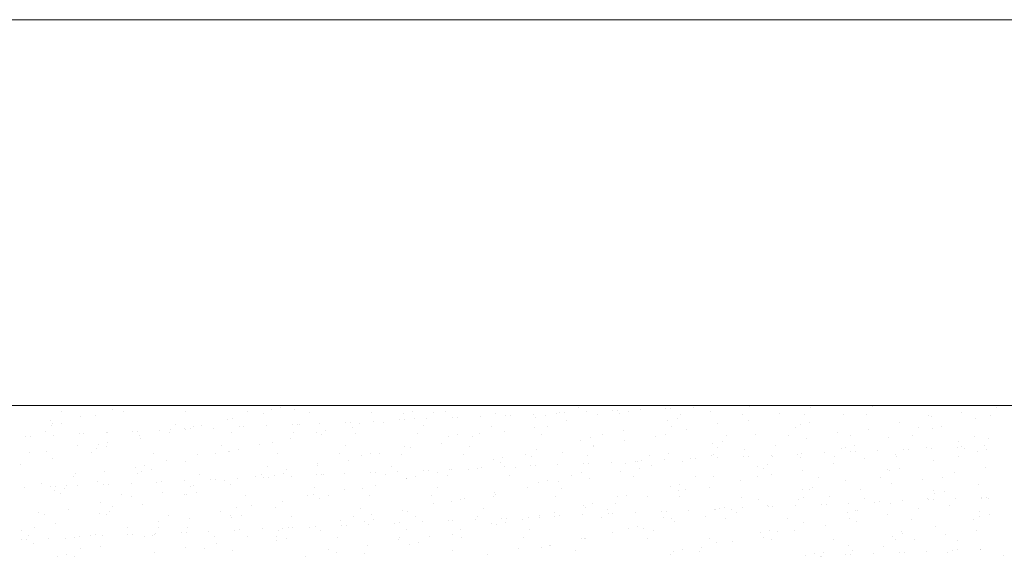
# Model space of a CAD drawing. Header units: millimetres. Extents: x -2274 to 12297, y -16157 to 26321.
# Tile 202 of 256: x -1921 to -1791, y 230 to 301. Entities that reach past the tile are written whole.
import ezdxf

# ---------------------------------------------------------------- set-up
doc = ezdxf.new("R2010")
doc.units = ezdxf.units.MM
doc.layers.add('-ŚCIANY NOŚNE', color=4, linetype='Continuous', lineweight=53)
doc.layers.add('KRESKOWANIE', color=8, linetype='Continuous')

msp = doc.modelspace()

# ---------------------------------------------------------------- linework, layer by layer
at = {"layer": '-ŚCIANY NOŚNE', "color": 253, "lineweight": 13}
for p, q in [((-2181, 301), (-1464, 301)), ((-2015, 250), (-1700, 250))]:
    msp.add_line(p, q, dxfattribs=at)
at = {"layer": 'KRESKOWANIE', "color": 253, "linetype": 'Continuous', "lineweight": 13}
for p, q in [((-1915.33, 249.25), (-1915.33, 249.25)), ((-1908.63, 249.4), (-1908.63, 249.4)), ((-1907.12, 249.24), (-1907.12, 249.24)), ((-1905.08, 249.93), (-1905.08, 249.93)), ((-1898.95, 249.17), (-1898.95, 249.17)), ((-1890.74, 249.15), (-1890.74, 249.15)), ((-1888.62, 248.96), (-1888.62, 248.96)), ((-1887.6, 249.44), (-1887.6, 249.44)), ((-1886.36, 249.72), (-1886.36, 249.72)), ((-1884.54, 249.44), (-1884.54, 249.44)), ((-1882.58, 249.09), (-1882.58, 249.09)), ((-1874.37, 249.07), (-1874.37, 249.07)), ((-1870.12, 248.95), (-1870.12, 248.95)), ((-1868.88, 249.22), (-1868.88, 249.22)), ((-1866.2, 249.01), (-1866.2, 249.01)), ((-1864.5, 249.18), (-1864.5, 249.18)), ((-1860.39, 249.93), (-1860.39, 249.93)), ((-1858, 248.99), (-1858, 248.99)), ((-1856.58, 248.7), (-1856.58, 248.7)), ((-1855.94, 248.72), (-1855.94, 248.72)), ((-1852.95, 248.85), (-1852.95, 248.85)), ((-1851.4, 248.73), (-1851.4, 248.73)), ((-1849.83, 248.92), (-1849.83, 248.92)), ((-1849.52, 249), (-1849.52, 249)), ((-1848.89, 249.03), (-1848.89, 249.03)), ((-1846.94, 249.72), (-1846.94, 249.72)), ((-1845.9, 249.16), (-1845.9, 249.16)), ((-1844.49, 248.74), (-1844.49, 248.74)), ((-1842.47, 249.31), (-1842.47, 249.31)), ((-1841.83, 249.34), (-1841.83, 249.34)), ((-1841.62, 248.91), (-1841.62, 248.91)), ((-1840.81, 249.97), (-1840.81, 249.97)), ((-1840.41, 249.22), (-1840.41, 249.22)), ((-1838.84, 249.47), (-1838.84, 249.47)), ((-1835.41, 249.62), (-1835.41, 249.62)), ((-1834.78, 249.65), (-1834.78, 249.65)), ((-1833.45, 248.84), (-1833.45, 248.84)), ((-1831.79, 249.78), (-1831.79, 249.78)), ((-1829.46, 249.23), (-1829.46, 249.23)), ((-1828.36, 249.93), (-1828.36, 249.93)), ((-1827.73, 249.96), (-1827.73, 249.96)), ((-1825.25, 248.83), (-1825.25, 248.83)), ((-1824.43, 249.89), (-1824.43, 249.89)), ((-1820.37, 248.96), (-1820.37, 248.96)), ((-1817.08, 248.76), (-1817.08, 248.76)), ((-1816.26, 249.71), (-1816.26, 249.71)), ((-1811.98, 248.74), (-1811.98, 248.74)), ((-1808.87, 248.75), (-1808.87, 248.75)), ((-1808.06, 249.8), (-1808.06, 249.8)), ((-1800.7, 248.68), (-1800.7, 248.68)), ((-1796.28, 249), (-1796.28, 249)), ((-1792.14, 249.93), (-1792.14, 249.93)), ((-1791.69, 249.72), (-1791.69, 249.72)), ((-1916.85, 247.99), (-1916.85, 247.99)), ((-1916.59, 247.6), (-1916.59, 247.6)), ((-1915.37, 247.65), (-1915.37, 247.65)), ((-1912.77, 248.47), (-1912.77, 248.47)), ((-1910.91, 248.64), (-1910.91, 248.64)), ((-1900.22, 247.52), (-1900.22, 247.52)), ((-1893.43, 248.15), (-1893.43, 248.15)), ((-1892.73, 248.22), (-1892.73, 248.22)), ((-1884.8, 247.46), (-1884.8, 247.46)), ((-1884.16, 247.49), (-1884.16, 247.49)), ((-1883.84, 247.44), (-1883.84, 247.44)), ((-1881.17, 247.62), (-1881.17, 247.62)), ((-1877.74, 247.77), (-1877.74, 247.77)), ((-1877.11, 247.8), (-1877.11, 247.8)), ((-1875.95, 247.66), (-1875.95, 247.66)), ((-1874.11, 247.93), (-1874.11, 247.93)), ((-1872.72, 247.77), (-1872.72, 247.77)), ((-1870.69, 248.08), (-1870.69, 248.08)), ((-1870.05, 248.11), (-1870.05, 248.11)), ((-1868.64, 248.25), (-1868.64, 248.25)), ((-1867.06, 248.24), (-1867.06, 248.24)), ((-1863.63, 248.39), (-1863.63, 248.39)), ((-1863, 248.42), (-1863, 248.42)), ((-1860, 248.55), (-1860, 248.55)), ((-1852.64, 248.46), (-1852.64, 248.46)), ((-1848.6, 248), (-1848.6, 248)), ((-1835.16, 247.97), (-1835.16, 247.97)), ((-1833.92, 248.24), (-1833.92, 248.24)), ((-1828.59, 247.55), (-1828.59, 247.55)), ((-1824.51, 248.03), (-1824.51, 248.03)), ((-1817.68, 247.48), (-1817.68, 247.48)), ((-1816.44, 247.75), (-1816.44, 247.75)), ((-1804.47, 247.78), (-1804.47, 247.78)), ((-1800.36, 248.52), (-1800.36, 248.52)), ((-1794.5, 248.25), (-1794.5, 248.25)), ((-1792.5, 248.66), (-1792.5, 248.66)), ((-1917.4, 246.54), (-1917.4, 246.54)), ((-1916.61, 247.37), (-1916.61, 247.37)), ((-1916.44, 246.08), (-1916.44, 246.08)), ((-1913.01, 246.23), (-1913.01, 246.23)), ((-1912.38, 246.26), (-1912.38, 246.26)), ((-1909.39, 246.39), (-1909.39, 246.39)), ((-1909.24, 246.47), (-1909.24, 246.47)), ((-1905.96, 246.54), (-1905.96, 246.54)), ((-1905.33, 246.57), (-1905.33, 246.57)), ((-1902.33, 246.7), (-1902.33, 246.7)), ((-1901.03, 246.46), (-1901.03, 246.46)), ((-1900.95, 246.8), (-1900.95, 246.8)), ((-1899.13, 246.88), (-1899.13, 246.88)), ((-1898.91, 246.85), (-1898.91, 246.85)), ((-1898.27, 246.88), (-1898.27, 246.88)), ((-1897.89, 247.16), (-1897.89, 247.16)), ((-1896.87, 247.28), (-1896.87, 247.28)), ((-1895.28, 247.01), (-1895.28, 247.01)), ((-1892.86, 246.39), (-1892.86, 246.39)), ((-1891.85, 247.16), (-1891.85, 247.16)), ((-1891.22, 247.18), (-1891.22, 247.18)), ((-1888.22, 247.31), (-1888.22, 247.31)), ((-1884.66, 246.38), (-1884.66, 246.38)), ((-1881.65, 246.39), (-1881.65, 246.39)), ((-1880.97, 246.09), (-1880.97, 246.09)), ((-1880.41, 246.67), (-1880.41, 246.67)), ((-1876.83, 247.03), (-1876.83, 247.03)), ((-1876.49, 246.31), (-1876.49, 246.31)), ((-1868.28, 246.3), (-1868.28, 246.3)), ((-1867.47, 247.35), (-1867.47, 247.35)), ((-1862.93, 246.18), (-1862.93, 246.18)), ((-1860.11, 246.23), (-1860.11, 246.23)), ((-1858.47, 247.17), (-1858.47, 247.17)), ((-1856.82, 246.58), (-1856.82, 246.58)), ((-1852.74, 247.06), (-1852.74, 247.06)), ((-1851.91, 246.21), (-1851.91, 246.21)), ((-1851.1, 247.27), (-1851.1, 247.27)), ((-1843.74, 246.15), (-1843.74, 246.15)), ((-1840.99, 246.68), (-1840.99, 246.68)), ((-1835.53, 246.13), (-1835.53, 246.13)), ((-1834.72, 247.19), (-1834.72, 247.19)), ((-1832.7, 246.81), (-1832.7, 246.81)), ((-1823.51, 246.19), (-1823.51, 246.19)), ((-1818.35, 247.11), (-1818.35, 247.11)), ((-1812.69, 246.36), (-1812.69, 246.36)), ((-1808.61, 246.84), (-1808.61, 246.84)), ((-1801.97, 247.03), (-1801.97, 247.03)), ((-1800.2, 246.99), (-1800.2, 246.99)), ((-1798.96, 247.26), (-1798.96, 247.26)), ((-1920.07, 245.92), (-1920.07, 245.92)), ((-1919.43, 245.95), (-1919.43, 245.95)), ((-1910.5, 244.82), (-1910.5, 244.82)), ((-1909.2, 245.12), (-1909.2, 245.12)), ((-1905.06, 246.06), (-1905.06, 246.06)), ((-1904.96, 245.59), (-1904.96, 245.59)), ((-1889.16, 244.87), (-1889.16, 244.87)), ((-1887.48, 245.1), (-1887.48, 245.1)), ((-1885.05, 245.61), (-1885.05, 245.61)), ((-1865.07, 244.9), (-1865.07, 244.9)), ((-1864.17, 245.9), (-1864.17, 245.9)), ((-1860.93, 245.84), (-1860.93, 245.84)), ((-1846.69, 245.41), (-1846.69, 245.41)), ((-1845.45, 245.69), (-1845.45, 245.69)), ((-1840.91, 245.39), (-1840.91, 245.39)), ((-1836.84, 245.87), (-1836.84, 245.87)), ((-1829.21, 244.92), (-1829.21, 244.92)), ((-1827.97, 245.2), (-1827.97, 245.2)), ((-1827.36, 246.07), (-1827.36, 246.07)), ((-1819.16, 246.05), (-1819.16, 246.05)), ((-1816.8, 245.62), (-1816.8, 245.62)), ((-1810.99, 245.99), (-1810.99, 245.99)), ((-1806.03, 245.7), (-1806.03, 245.7)), ((-1802.78, 245.97), (-1802.78, 245.97)), ((-1796.78, 245.17), (-1796.78, 245.17)), ((-1794.62, 245.9), (-1794.62, 245.9)), ((-1792.71, 245.65), (-1792.71, 245.65)), ((-1919.52, 243.78), (-1919.52, 243.78)), ((-1917.39, 243.9), (-1917.39, 243.9)), ((-1913.27, 244.64), (-1913.27, 244.64)), ((-1911.32, 243.76), (-1911.32, 243.76)), ((-1910.66, 244.33), (-1910.66, 244.33)), ((-1909.42, 244.6), (-1909.42, 244.6)), ((-1903.15, 243.7), (-1903.15, 243.7)), ((-1894.94, 243.68), (-1894.94, 243.68)), ((-1894.13, 244.74), (-1894.13, 244.74)), ((-1893.3, 243.93), (-1893.3, 243.93)), ((-1893.18, 243.84), (-1893.18, 243.84)), ((-1891.94, 244.11), (-1891.94, 244.11)), ((-1886.77, 243.62), (-1886.77, 243.62)), ((-1878.57, 243.6), (-1878.57, 243.6)), ((-1877.76, 244.66), (-1877.76, 244.66)), ((-1874.46, 243.62), (-1874.46, 243.62)), ((-1873.26, 243.68), (-1873.26, 243.68)), ((-1870.4, 243.54), (-1870.4, 243.54)), ((-1870, 244.61), (-1870, 244.61)), ((-1869.14, 244.42), (-1869.14, 244.42)), ((-1862.19, 243.52), (-1862.19, 243.52)), ((-1861.38, 244.58), (-1861.38, 244.58)), ((-1852.52, 244.12), (-1852.52, 244.12)), ((-1849.16, 243.71), (-1849.16, 243.71)), ((-1845.03, 244.65), (-1845.03, 244.65)), ((-1845.01, 244.5), (-1845.01, 244.5)), ((-1835.04, 243.63), (-1835.04, 243.63)), ((-1828.63, 244.41), (-1828.63, 244.41)), ((-1825.01, 244.2), (-1825.01, 244.2)), ((-1820.94, 244.68), (-1820.94, 244.68)), ((-1818.07, 243.57), (-1818.07, 243.57)), ((-1817.44, 243.6), (-1817.44, 243.6)), ((-1814.45, 243.73), (-1814.45, 243.73)), ((-1812.26, 244.33), (-1812.26, 244.33)), ((-1811.73, 244.43), (-1811.73, 244.43)), ((-1811.02, 243.88), (-1811.02, 243.88)), ((-1810.49, 244.71), (-1810.49, 244.71)), ((-1810.39, 243.9), (-1810.39, 243.9)), ((-1807.39, 244.03), (-1807.39, 244.03)), ((-1805.03, 243.49), (-1805.03, 243.49)), ((-1803.97, 244.18), (-1803.97, 244.18)), ((-1803.33, 244.21), (-1803.33, 244.21)), ((-1800.9, 244.43), (-1800.9, 244.43)), ((-1800.34, 244.34), (-1800.34, 244.34)), ((-1796.91, 244.49), (-1796.91, 244.49)), ((-1796.28, 244.52), (-1796.28, 244.52)), ((-1795.88, 244.25), (-1795.88, 244.25)), ((-1794.26, 243.94), (-1794.26, 243.94)), ((-1793.28, 244.65), (-1793.28, 244.65)), ((-1793.02, 244.22), (-1793.02, 244.22)), ((-1916.49, 243.04), (-1916.49, 243.04)), ((-1901.49, 242.71), (-1901.49, 242.71)), ((-1899.01, 242.54), (-1899.01, 242.54)), ((-1897.37, 243.45), (-1897.37, 243.45)), ((-1881.47, 242.26), (-1881.47, 242.26)), ((-1877.39, 242.74), (-1877.39, 242.74)), ((-1875.7, 243.35), (-1875.7, 243.35)), ((-1858.22, 242.86), (-1858.22, 242.86)), ((-1857.35, 242.49), (-1857.35, 242.49)), ((-1856.98, 243.13), (-1856.98, 243.13)), ((-1854.03, 243.45), (-1854.03, 243.45)), ((-1853.24, 243.23), (-1853.24, 243.23)), ((-1849.72, 242.19), (-1849.72, 242.19)), ((-1846.29, 242.34), (-1846.29, 242.34)), ((-1845.82, 243.44), (-1845.82, 243.44)), ((-1845.66, 242.36), (-1845.66, 242.36)), ((-1842.66, 242.49), (-1842.66, 242.49)), ((-1840.74, 242.37), (-1840.74, 242.37)), ((-1839.5, 242.64), (-1839.5, 242.64)), ((-1839.24, 242.64), (-1839.24, 242.64)), ((-1838.6, 242.67), (-1838.6, 242.67)), ((-1837.65, 243.37), (-1837.65, 243.37)), ((-1835.61, 242.8), (-1835.61, 242.8)), ((-1833.26, 242.53), (-1833.26, 242.53)), ((-1832.18, 242.95), (-1832.18, 242.95)), ((-1831.55, 242.98), (-1831.55, 242.98)), ((-1829.44, 243.36), (-1829.44, 243.36)), ((-1829.13, 243.46), (-1829.13, 243.46)), ((-1828.55, 243.11), (-1828.55, 243.11)), ((-1825.13, 243.26), (-1825.13, 243.26)), ((-1824.49, 243.29), (-1824.49, 243.29)), ((-1821.5, 243.42), (-1821.5, 243.42)), ((-1821.28, 243.29), (-1821.28, 243.29)), ((-1817.56, 243.14), (-1817.56, 243.14)), ((-1813.22, 242.27), (-1813.22, 242.27)), ((-1813.07, 243.27), (-1813.07, 243.27)), ((-1809.11, 243.01), (-1809.11, 243.01)), ((-1804.9, 243.21), (-1804.9, 243.21)), ((-1800.08, 242.65), (-1800.08, 242.65)), ((-1796.7, 243.19), (-1796.7, 243.19)), ((-1920.79, 242.13), (-1920.79, 242.13)), ((-1913.43, 241), (-1913.43, 241)), ((-1909.7, 241.3), (-1909.7, 241.3)), ((-1905.62, 241.78), (-1905.62, 241.78)), ((-1905.23, 240.99), (-1905.23, 240.99)), ((-1904.71, 241.28), (-1904.71, 241.28)), ((-1904.42, 242.05), (-1904.42, 242.05)), ((-1903.47, 241.56), (-1903.47, 241.56)), ((-1897.06, 240.92), (-1897.06, 240.92)), ((-1888.85, 240.91), (-1888.85, 240.91)), ((-1888.04, 241.96), (-1888.04, 241.96)), ((-1885.99, 241.06), (-1885.99, 241.06)), ((-1885.58, 241.52), (-1885.58, 241.52)), ((-1881.53, 242.05), (-1881.53, 242.05)), ((-1877.94, 240.95), (-1877.94, 240.95)), ((-1874.51, 241.1), (-1874.51, 241.1)), ((-1873.88, 241.13), (-1873.88, 241.13)), ((-1871.67, 241.88), (-1871.67, 241.88)), ((-1870.88, 241.26), (-1870.88, 241.26)), ((-1867.46, 241.41), (-1867.46, 241.41)), ((-1866.82, 241.44), (-1866.82, 241.44)), ((-1865.57, 241.08), (-1865.57, 241.08)), ((-1864.05, 241.56), (-1864.05, 241.56)), ((-1863.83, 241.57), (-1863.83, 241.57)), ((-1861.49, 241.56), (-1861.49, 241.56)), ((-1860.4, 241.72), (-1860.4, 241.72)), ((-1859.77, 241.75), (-1859.77, 241.75)), ((-1856.77, 241.88), (-1856.77, 241.88)), ((-1855.29, 241.8), (-1855.29, 241.8)), ((-1853.35, 242.03), (-1853.35, 242.03)), ((-1852.71, 242.06), (-1852.71, 242.06)), ((-1846.57, 241.07), (-1846.57, 241.07)), ((-1841.45, 241.3), (-1841.45, 241.3)), ((-1838.92, 241.72), (-1838.92, 241.72)), ((-1837.34, 242.04), (-1837.34, 242.04)), ((-1823.27, 241.87), (-1823.27, 241.87)), ((-1822.54, 241.64), (-1822.54, 241.64)), ((-1822.03, 242.15), (-1822.03, 242.15)), ((-1817.36, 241.34), (-1817.36, 241.34)), ((-1806.17, 241.56), (-1806.17, 241.56)), ((-1805.79, 241.38), (-1805.79, 241.38)), ((-1804.55, 241.66), (-1804.55, 241.66)), ((-1797.32, 241.08), (-1797.32, 241.08)), ((-1793.21, 241.82), (-1793.21, 241.82)), ((-1917.95, 239.62), (-1917.95, 239.62)), ((-1913.81, 240.55), (-1913.81, 240.55)), ((-1910.54, 239.99), (-1910.54, 239.99)), ((-1909.15, 239.59), (-1909.15, 239.59)), ((-1906.15, 239.72), (-1906.15, 239.72)), ((-1902.73, 239.87), (-1902.73, 239.87)), ((-1902.09, 239.9), (-1902.09, 239.9)), ((-1899.1, 240.03), (-1899.1, 240.03)), ((-1895.67, 240.18), (-1895.67, 240.18)), ((-1895.04, 240.21), (-1895.04, 240.21)), ((-1893.8, 240.11), (-1893.8, 240.11)), ((-1892.04, 240.34), (-1892.04, 240.34)), ((-1889.72, 240.59), (-1889.72, 240.59)), ((-1888.62, 240.49), (-1888.62, 240.49)), ((-1887.98, 240.52), (-1887.98, 240.52)), ((-1887.23, 240.79), (-1887.23, 240.79)), ((-1884.99, 240.65), (-1884.99, 240.65)), ((-1881.56, 240.8), (-1881.56, 240.8)), ((-1880.93, 240.82), (-1880.93, 240.82)), ((-1880.69, 240.84), (-1880.69, 240.84)), ((-1872.48, 240.82), (-1872.48, 240.82)), ((-1869.75, 240.3), (-1869.75, 240.3)), ((-1869.68, 240.33), (-1869.68, 240.33)), ((-1868.51, 240.57), (-1868.51, 240.57)), ((-1864.31, 240.76), (-1864.31, 240.76)), ((-1856.11, 240.74), (-1856.11, 240.74)), ((-1852.28, 239.81), (-1852.28, 239.81)), ((-1851.04, 240.08), (-1851.04, 240.08)), ((-1849.67, 239.89), (-1849.67, 239.89)), ((-1847.94, 240.68), (-1847.94, 240.68)), ((-1845.59, 240.37), (-1845.59, 240.37)), ((-1839.73, 240.66), (-1839.73, 240.66)), ((-1833.56, 239.59), (-1833.56, 239.59)), ((-1831.56, 240.6), (-1831.56, 240.6)), ((-1829.09, 240.58), (-1829.09, 240.58)), ((-1825.55, 240.11), (-1825.55, 240.11)), ((-1823.36, 240.58), (-1823.36, 240.58)), ((-1821.44, 240.86), (-1821.44, 240.86)), ((-1815.19, 240.51), (-1815.19, 240.51)), ((-1811.61, 240.09), (-1811.61, 240.09)), ((-1806.98, 240.5), (-1806.98, 240.5)), ((-1805.54, 239.67), (-1805.54, 239.67)), ((-1801.46, 240.15), (-1801.46, 240.15)), ((-1798.81, 240.43), (-1798.81, 240.43)), ((-1794.13, 239.6), (-1794.13, 239.6)), ((-1920.26, 239.11), (-1920.26, 239.11)), ((-1916.84, 239.26), (-1916.84, 239.26)), ((-1916.24, 238.72), (-1916.24, 238.72)), ((-1916.2, 239.28), (-1916.2, 239.28)), ((-1915.51, 238.29), (-1915.51, 238.29)), ((-1915, 239), (-1915, 239)), ((-1914.7, 239.35), (-1914.7, 239.35)), ((-1913.21, 239.41), (-1913.21, 239.41)), ((-1909.78, 239.56), (-1909.78, 239.56)), ((-1902.05, 238.43), (-1902.05, 238.43)), ((-1898.33, 239.27), (-1898.33, 239.27)), ((-1897.91, 239.36), (-1897.91, 239.36)), ((-1897.52, 238.51), (-1897.52, 238.51)), ((-1893.06, 239.5), (-1893.06, 239.5)), ((-1881.95, 239.19), (-1881.95, 239.19)), ((-1877.9, 238.92), (-1877.9, 238.92)), ((-1875.58, 239.01), (-1875.58, 239.01)), ((-1873.82, 239.4), (-1873.82, 239.4)), ((-1865.58, 239.11), (-1865.58, 239.11)), ((-1858.1, 238.52), (-1858.1, 238.52)), ((-1853.78, 239.14), (-1853.78, 239.14)), ((-1849.21, 239.02), (-1849.21, 239.02)), ((-1834.8, 239.32), (-1834.8, 239.32)), ((-1833.77, 238.7), (-1833.77, 238.7)), ((-1832.83, 238.94), (-1832.83, 238.94)), ((-1829.69, 239.18), (-1829.69, 239.18)), ((-1817.32, 238.83), (-1817.32, 238.83)), ((-1816.46, 238.86), (-1816.46, 238.86)), ((-1816.08, 239.1), (-1816.08, 239.1)), ((-1809.65, 238.92), (-1809.65, 238.92)), ((-1800.08, 238.78), (-1800.08, 238.78)), ((-1799.84, 238.34), (-1799.84, 238.34)), ((-1798.6, 238.61), (-1798.6, 238.61)), ((-1910.24, 237.2), (-1910.24, 237.2)), ((-1907.35, 238.23), (-1907.35, 238.23)), ((-1906.13, 237.95), (-1906.13, 237.95)), ((-1899.14, 238.21), (-1899.14, 238.21)), ((-1898.76, 238.23), (-1898.76, 238.23)), ((-1890.97, 238.15), (-1890.97, 238.15)), ((-1886.15, 237.24), (-1886.15, 237.24)), ((-1882.77, 238.13), (-1882.77, 238.13)), ((-1882.01, 238.17), (-1882.01, 238.17)), ((-1881.29, 237.74), (-1881.29, 237.74)), ((-1880.05, 238.02), (-1880.05, 238.02)), ((-1874.6, 238.06), (-1874.6, 238.06)), ((-1866.39, 238.05), (-1866.39, 238.05)), ((-1866.11, 236.98), (-1866.11, 236.98)), ((-1863.81, 237.25), (-1863.81, 237.25)), ((-1862.57, 237.53), (-1862.57, 237.53)), ((-1862, 237.73), (-1862, 237.73)), ((-1858.22, 237.98), (-1858.22, 237.98)), ((-1857.92, 238.21), (-1857.92, 238.21)), ((-1850.02, 237.97), (-1850.02, 237.97)), ((-1845.09, 237.04), (-1845.09, 237.04)), ((-1842.02, 237.02), (-1842.02, 237.02)), ((-1841.85, 237.9), (-1841.85, 237.9)), ((-1840.62, 238.03), (-1840.62, 238.03)), ((-1837.88, 237.95), (-1837.88, 237.95)), ((-1833.64, 237.89), (-1833.64, 237.89)), ((-1825.47, 237.82), (-1825.47, 237.82)), ((-1823.14, 237.54), (-1823.14, 237.54)), ((-1817.87, 237.51), (-1817.87, 237.51)), ((-1817.27, 237.8), (-1817.27, 237.8)), ((-1813.79, 237.99), (-1813.79, 237.99)), ((-1811.21, 237.06), (-1811.21, 237.06)), ((-1809.1, 237.74), (-1809.1, 237.74)), ((-1807.79, 237.21), (-1807.79, 237.21)), ((-1807.15, 237.24), (-1807.15, 237.24)), ((-1805.67, 237.05), (-1805.67, 237.05)), ((-1804.16, 237.37), (-1804.16, 237.37)), ((-1800.89, 237.72), (-1800.89, 237.72)), ((-1800.73, 237.52), (-1800.73, 237.52)), ((-1800.1, 237.54), (-1800.1, 237.54)), ((-1797.1, 237.68), (-1797.1, 237.68)), ((-1793.75, 237.73), (-1793.75, 237.73)), ((-1793.68, 237.82), (-1793.68, 237.82)), ((-1793.04, 237.85), (-1793.04, 237.85)), ((-1792.73, 237.66), (-1792.73, 237.66)), ((-1918.45, 235.79), (-1918.45, 235.79)), ((-1914.38, 236.27), (-1914.38, 236.27)), ((-1910.3, 235.68), (-1910.3, 235.68)), ((-1909.06, 235.95), (-1909.06, 235.95)), ((-1908.61, 236.57), (-1908.61, 236.57)), ((-1904.59, 236.94), (-1904.59, 236.94)), ((-1894.34, 236.01), (-1894.34, 236.01)), ((-1892.24, 236.49), (-1892.24, 236.49)), ((-1890.23, 236.76), (-1890.23, 236.76)), ((-1887.11, 236.45), (-1887.11, 236.45)), ((-1875.87, 236.41), (-1875.87, 236.41)), ((-1870.25, 236.05), (-1870.25, 236.05)), ((-1869.63, 235.96), (-1869.63, 235.96)), ((-1859.49, 236.33), (-1859.49, 236.33)), ((-1850.21, 235.79), (-1850.21, 235.79)), ((-1846.33, 236.76), (-1846.33, 236.76)), ((-1846.09, 236.54), (-1846.09, 236.54)), ((-1843.12, 236.25), (-1843.12, 236.25)), ((-1843.06, 235.67), (-1843.06, 235.67)), ((-1842.43, 235.7), (-1842.43, 235.7)), ((-1839.43, 235.83), (-1839.43, 235.83)), ((-1836.01, 235.98), (-1836.01, 235.98)), ((-1835.37, 236), (-1835.37, 236)), ((-1832.38, 236.13), (-1832.38, 236.13)), ((-1828.95, 236.28), (-1828.95, 236.28)), ((-1828.85, 236.27), (-1828.85, 236.27)), ((-1828.32, 236.31), (-1828.32, 236.31)), ((-1827.61, 236.55), (-1827.61, 236.55)), ((-1826.74, 236.17), (-1826.74, 236.17)), ((-1826.12, 235.83), (-1826.12, 235.83)), ((-1825.32, 236.44), (-1825.32, 236.44)), ((-1821.98, 236.76), (-1821.98, 236.76)), ((-1821.9, 236.59), (-1821.9, 236.59)), ((-1821.26, 236.62), (-1821.26, 236.62)), ((-1818.27, 236.75), (-1818.27, 236.75)), ((-1814.84, 236.9), (-1814.84, 236.9)), ((-1814.21, 236.93), (-1814.21, 236.93)), ((-1811.37, 235.78), (-1811.37, 235.78)), ((-1810.37, 236.09), (-1810.37, 236.09)), ((-1810.13, 236.06), (-1810.13, 236.06)), ((-1801.96, 236.32), (-1801.96, 236.32)), ((-1797.89, 236.8), (-1797.89, 236.8)), ((-1793.99, 236), (-1793.99, 236)), ((-1917.63, 235.53), (-1917.63, 235.53)), ((-1916.12, 234.39), (-1916.12, 234.39)), ((-1909.43, 235.52), (-1909.43, 235.52)), ((-1902.55, 234.6), (-1902.55, 234.6)), ((-1901.26, 235.45), (-1901.26, 235.45)), ((-1898.48, 235.08), (-1898.48, 235.08)), ((-1893.05, 235.44), (-1893.05, 235.44)), ((-1892.82, 235.19), (-1892.82, 235.19)), ((-1891.58, 235.46), (-1891.58, 235.46)), ((-1884.88, 235.37), (-1884.88, 235.37)), ((-1878.44, 234.82), (-1878.44, 234.82)), ((-1876.68, 235.35), (-1876.68, 235.35)), ((-1875.34, 234.7), (-1875.34, 234.7)), ((-1874.32, 235.57), (-1874.32, 235.57)), ((-1874.1, 234.97), (-1874.1, 234.97)), ((-1871.28, 234.44), (-1871.28, 234.44)), ((-1870.64, 234.46), (-1870.64, 234.46)), ((-1868.51, 235.29), (-1868.51, 235.29)), ((-1867.65, 234.59), (-1867.65, 234.59)), ((-1864.22, 234.74), (-1864.22, 234.74)), ((-1863.59, 234.77), (-1863.59, 234.77)), ((-1860.6, 234.9), (-1860.6, 234.9)), ((-1860.3, 235.27), (-1860.3, 235.27)), ((-1858.42, 234.38), (-1858.42, 234.38)), ((-1857.17, 235.05), (-1857.17, 235.05)), ((-1856.62, 234.48), (-1856.62, 234.48)), ((-1856.54, 235.08), (-1856.54, 235.08)), ((-1854.34, 234.86), (-1854.34, 234.86)), ((-1853.54, 235.21), (-1853.54, 235.21)), ((-1852.15, 235.47), (-1852.15, 235.47)), ((-1852.14, 235.21), (-1852.14, 235.21)), ((-1850.11, 235.36), (-1850.11, 235.36)), ((-1849.48, 235.39), (-1849.48, 235.39)), ((-1846.49, 235.52), (-1846.49, 235.52)), ((-1843.93, 235.19), (-1843.93, 235.19)), ((-1835.76, 235.12), (-1835.76, 235.12)), ((-1834.68, 234.98), (-1834.68, 234.98)), ((-1834.31, 234.61), (-1834.31, 234.61)), ((-1830.19, 235.35), (-1830.19, 235.35)), ((-1827.55, 235.11), (-1827.55, 235.11)), ((-1819.39, 235.04), (-1819.39, 235.04)), ((-1817.2, 234.49), (-1817.2, 234.49)), ((-1811.18, 235.03), (-1811.18, 235.03)), ((-1810.21, 234.64), (-1810.21, 234.64)), ((-1806.08, 235.57), (-1806.08, 235.57)), ((-1803.01, 234.96), (-1803.01, 234.96)), ((-1794.81, 234.95), (-1794.81, 234.95)), ((-1793.89, 235.29), (-1793.89, 235.29)), ((-1792.65, 235.56), (-1792.65, 235.56)), ((-1920.59, 233.4), (-1920.59, 233.4)), ((-1918.9, 233.88), (-1918.9, 233.88)), ((-1906.67, 233.86), (-1906.67, 233.86)), ((-1902.53, 233.8), (-1902.53, 233.8)), ((-1899.5, 233.2), (-1899.5, 233.2)), ((-1898.86, 233.23), (-1898.86, 233.23)), ((-1898.64, 233.89), (-1898.64, 233.89)), ((-1895.87, 233.36), (-1895.87, 233.36)), ((-1892.44, 233.51), (-1892.44, 233.51)), ((-1891.81, 233.54), (-1891.81, 233.54)), ((-1888.81, 233.67), (-1888.81, 233.67)), ((-1886.65, 233.41), (-1886.65, 233.41)), ((-1886.15, 233.72), (-1886.15, 233.72)), ((-1885.39, 233.82), (-1885.39, 233.82)), ((-1884.75, 233.85), (-1884.75, 233.85)), ((-1882.57, 233.89), (-1882.57, 233.89)), ((-1881.76, 233.98), (-1881.76, 233.98)), ((-1881.16, 233.4), (-1881.16, 233.4)), ((-1878.33, 234.13), (-1878.33, 234.13)), ((-1877.7, 234.16), (-1877.7, 234.16)), ((-1874.7, 234.29), (-1874.7, 234.29)), ((-1869.78, 233.64), (-1869.78, 233.64)), ((-1862.53, 233.64), (-1862.53, 233.64)), ((-1857.86, 234.21), (-1857.86, 234.21)), ((-1853.4, 233.55), (-1853.4, 233.55)), ((-1842.52, 233.19), (-1842.52, 233.19)), ((-1840.38, 233.71), (-1840.38, 233.71)), ((-1839.14, 233.99), (-1839.14, 233.99)), ((-1838.44, 233.67), (-1838.44, 233.67)), ((-1837.03, 233.47), (-1837.03, 233.47)), ((-1822.9, 233.22), (-1822.9, 233.22)), ((-1821.66, 233.5), (-1821.66, 233.5)), ((-1820.65, 233.39), (-1820.65, 233.39)), ((-1818.4, 233.42), (-1818.4, 233.42)), ((-1814.29, 234.16), (-1814.29, 234.16)), ((-1804.28, 233.31), (-1804.28, 233.31)), ((-1799.72, 234), (-1799.72, 234)), ((-1794.31, 233.45), (-1794.31, 233.45)), ((-1920.66, 232.28), (-1920.66, 232.28)), ((-1920.03, 232.31), (-1920.03, 232.31)), ((-1919.71, 232.82), (-1919.71, 232.82)), ((-1917.03, 232.44), (-1917.03, 232.44)), ((-1914.88, 232.44), (-1914.88, 232.44)), ((-1913.61, 232.59), (-1913.61, 232.59)), ((-1912.97, 232.62), (-1912.97, 232.62)), ((-1911.54, 232.76), (-1911.54, 232.76)), ((-1910.8, 232.92), (-1910.8, 232.92)), ((-1909.98, 232.75), (-1909.98, 232.75)), ((-1906.55, 232.9), (-1906.55, 232.9)), ((-1905.92, 232.92), (-1905.92, 232.92)), ((-1904.35, 232.63), (-1904.35, 232.63)), ((-1903.34, 232.74), (-1903.34, 232.74)), ((-1903.11, 232.91), (-1903.11, 232.91)), ((-1902.92, 233.05), (-1902.92, 233.05)), ((-1895.17, 232.67), (-1895.17, 232.67)), ((-1890.76, 232.67), (-1890.76, 232.67)), ((-1886.96, 232.66), (-1886.96, 232.66)), ((-1886.87, 232.14), (-1886.87, 232.14)), ((-1885.63, 232.41), (-1885.63, 232.41)), ((-1878.8, 232.59), (-1878.8, 232.59)), ((-1870.75, 232.22), (-1870.75, 232.22)), ((-1870.59, 232.58), (-1870.59, 232.58)), ((-1868.15, 231.92), (-1868.15, 231.92)), ((-1866.67, 232.7), (-1866.67, 232.7)), ((-1863.69, 232.91), (-1863.69, 232.91)), ((-1862.42, 232.51), (-1862.42, 232.51)), ((-1854.21, 232.5), (-1854.21, 232.5)), ((-1846.63, 232.45), (-1846.63, 232.45)), ((-1846.21, 232.42), (-1846.21, 232.42)), ((-1846.05, 232.43), (-1846.05, 232.43)), ((-1837.84, 232.41), (-1837.84, 232.41)), ((-1829.67, 232.35), (-1829.67, 232.35)), ((-1828.73, 231.93), (-1828.73, 231.93)), ((-1826.62, 232), (-1826.62, 232)), ((-1822.54, 232.48), (-1822.54, 232.48)), ((-1821.47, 232.33), (-1821.47, 232.33)), ((-1813.3, 232.27), (-1813.3, 232.27)), ((-1805.42, 232.73), (-1805.42, 232.73)), ((-1805.09, 232.25), (-1805.09, 232.25)), ((-1804.18, 233.01), (-1804.18, 233.01)), ((-1802.5, 232.23), (-1802.5, 232.23)), ((-1798.39, 232.97), (-1798.39, 232.97)), ((-1796.92, 232.19), (-1796.92, 232.19)), ((-1918.99, 231.7), (-1918.99, 231.7)), ((-1912.81, 231.1), (-1912.81, 231.1)), ((-1910.18, 231.34), (-1910.18, 231.34)), ((-1903.09, 230.51), (-1903.09, 230.51)), ((-1898.98, 231.25), (-1898.98, 231.25)), ((-1896.44, 231.02), (-1896.44, 231.02)), ((-1894.9, 231.73), (-1894.9, 231.73)), ((-1892.7, 230.85), (-1892.7, 230.85)), ((-1880.06, 230.94), (-1880.06, 230.94)), ((-1879, 230.54), (-1879, 230.54)), ((-1874.86, 231.48), (-1874.86, 231.48)), ((-1869.39, 231.65), (-1869.39, 231.65)), ((-1863.69, 230.86), (-1863.69, 230.86)), ((-1854.85, 231.03), (-1854.85, 231.03)), ((-1851.91, 231.16), (-1851.91, 231.16)), ((-1850.77, 231.51), (-1850.77, 231.51)), ((-1850.67, 231.43), (-1850.67, 231.43)), ((-1847.31, 230.78), (-1847.31, 230.78)), ((-1834.43, 230.67), (-1834.43, 230.67)), ((-1833.19, 230.94), (-1833.19, 230.94)), ((-1830.94, 230.7), (-1830.94, 230.7)), ((-1830.73, 231.26), (-1830.73, 231.26)), ((-1815.71, 230.45), (-1815.71, 230.45)), ((-1814.57, 230.61), (-1814.57, 230.61)), ((-1811.25, 231.44), (-1811.25, 231.44)), ((-1810.72, 230.81), (-1810.72, 230.81)), ((-1806.64, 231.29), (-1806.64, 231.29)), ((-1804.56, 230.54), (-1804.56, 230.54)), ((-1803.92, 230.57), (-1803.92, 230.57)), ((-1800.93, 230.7), (-1800.93, 230.7)), ((-1798.19, 230.53), (-1798.19, 230.53)), ((-1797.5, 230.85), (-1797.5, 230.85)), ((-1796.87, 230.88), (-1796.87, 230.88)), ((-1793.87, 231.01), (-1793.87, 231.01)), ((-1793.77, 230.95), (-1793.77, 230.95)), ((-1915.88, 230.07), (-1915.88, 230.07)), ((-1914.64, 230.35), (-1914.64, 230.35)), ((-1913.62, 230.05), (-1913.62, 230.05)), ((-1883.08, 230.06), (-1883.08, 230.06)), ((-1875.22, 230.36), (-1875.22, 230.36)), ((-1858.96, 230.29), (-1858.96, 230.29)), ((-1834.87, 230.32), (-1834.87, 230.32)), ((-1816.95, 230.18), (-1816.95, 230.18)), ((-1815.04, 230.08), (-1815.04, 230.08)), ((-1814.83, 230.07), (-1814.83, 230.07)), ((-1811.61, 230.23), (-1811.61, 230.23)), ((-1810.98, 230.26), (-1810.98, 230.26)), ((-1807.98, 230.39), (-1807.98, 230.39)), ((-1790.74, 230.1), (-1790.74, 230.1))]:
    msp.add_line(p, q, dxfattribs=at)

doc.saveas('drawing.dxf')
